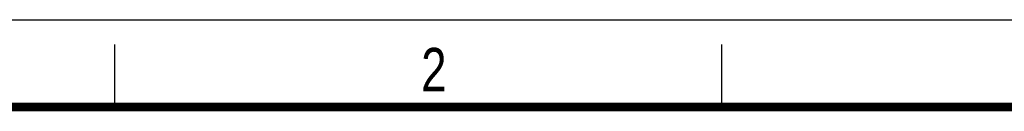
# Model space of a CAD drawing. Header units: millimetres. Extents: x 0 to 210, y 0 to 297.
# Tile 6 of 7: x 48 to 128, y 290 to 297. Entities that reach past the tile are written whole.
import ezdxf

# ---------------------------------------------------------------- set-up
doc = ezdxf.new("R2010")
doc.units = ezdxf.units.MM
doc.header["$LTSCALE"] = 19.36
doc.layers.get('0').update_dxf_attribs({"linetype": 'CONTINUOUS'})
doc.styles.add('TEXTSTYLE_2', font='txt', dxfattribs={"width": 0.75})

msp = doc.modelspace()

# ---------------------------------------------------------------- linework, layer by layer
at = {"color": 2, "linetype": 'CONTINUOUS'}
for p, q in [((0, 297), (210, 297)), ((56, 290), (56, 295)), ((105, 290), (105, 295))]:
    msp.add_line(p, q, dxfattribs=at)
at = {"color": 7, "linetype": 'CONTINUOUS', "const_width": 0.7}
msp.add_lwpolyline([(7, 290), (203, 290)], dxfattribs=at)

# ---------------------------------------------------------------- texts
at = {"color": 5, "linetype": 'CONTINUOUS', "style": 'TEXTSTYLE_2', "width": 0.785714}
msp.add_text('2', height=3.5, dxfattribs=at).set_placement((80.731379, 291.239583))

doc.saveas('drawing.dxf')
